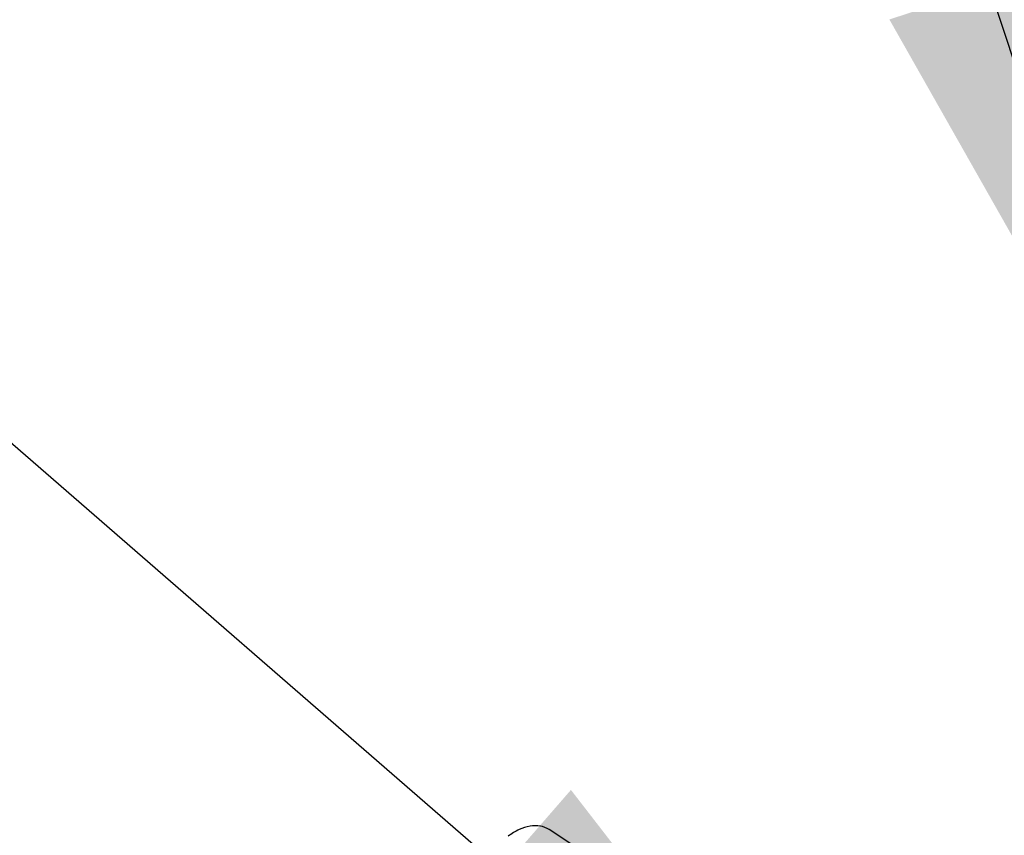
# Model space of a CAD drawing. Header units: millimetres. Extents: x 0 to 4620, y -1280 to 3267.
# Tile 53 of 103: x 2901 to 2953, y 2052 to 2095. Entities that reach past the tile are written whole.
import ezdxf

# ---------------------------------------------------------------- set-up
doc = ezdxf.new("R2010")
doc.units = ezdxf.units.MM
doc.header["$LTSCALE"] = 254.1
doc.layers.get('0').update_dxf_attribs({"linetype": 'CONTINUOUS'})
doc.layers.add('CHAMFER', color=7, linetype='CONTINUOUS')
doc.styles.get("Standard").update_dxf_attribs({"font": 'txt', "width": 0.9})
doc.dimstyles.get("Standard").update_dxf_attribs({"dimtxt": 16.5, "dimasz": 27.5, "dimexe": 1.5, "dimexo": 1.5, "dimtad": 1, "dimzin": 0, "dimdsep": 46, "dimtxsty": 'Standard', "dimblk": '_FILLED', "dimblk1": '_FILLED', "dimblk2": '_FILLED', "dimcen": 0.09, "dimazin": 0, "dimtol": 1, "dimtp": 0.01, "dimtm": 0.01, "dimtfac": 1, "dimtofl": 0, "dimtmove": 0, "dimatfit": 3, "dimldrblk": '_FILLED', "dimfxl": 0, "dimtolj": 1, "dimtzin": 0, "dimarcsym": 0})

# ---------------------------------------------------------------- blocks, each defined once
blk = doc.blocks.new('_FILLED')
at = {"color": 0, "linetype": 'ByBlock'}
blk.add_solid([(0, 0), (-1, 0.2), (-1, -0.2)], dxfattribs=at)

msp = doc.modelspace()

# ---------------------------------------------------------------- linework, layer by layer
at = {"color": 7, "linetype": 'Continuous'}
msp.add_line((2932.72, 2050.122), (2929.033, 2052.539), dxfattribs=at)
at = {"layer": 'CHAMFER', "color": 7, "linetype": 'Continuous'}
msp.add_open_spline([(2929.033, 2052.539), (2928.896, 2052.629), (2928.565, 2052.756), (2928.011, 2052.745), (2927.435, 2052.553), (2927.075, 2052.326), (2926.901, 2052.191)], degree=3, knots=[0, 0, 0, 0, 0.215541, 0.449068, 0.710473, 1, 1, 1, 1], dxfattribs=at)

# ---------------------------------------------------------------- leaders
at = {"color": 2, "linetype": 'Continuous'}
for points in [[(2960.648, 2070.494), (2791.028, 2585.291)], [(2947.328, 2032.427), (2533.233, 2392.123)], [(2907.7, 2034.409), (2444.788, 2178.862)]]:
    msp.add_leader(points, dimstyle='Standard', override={"dimtad": 0}, dxfattribs=at)

doc.saveas('drawing.dxf')
